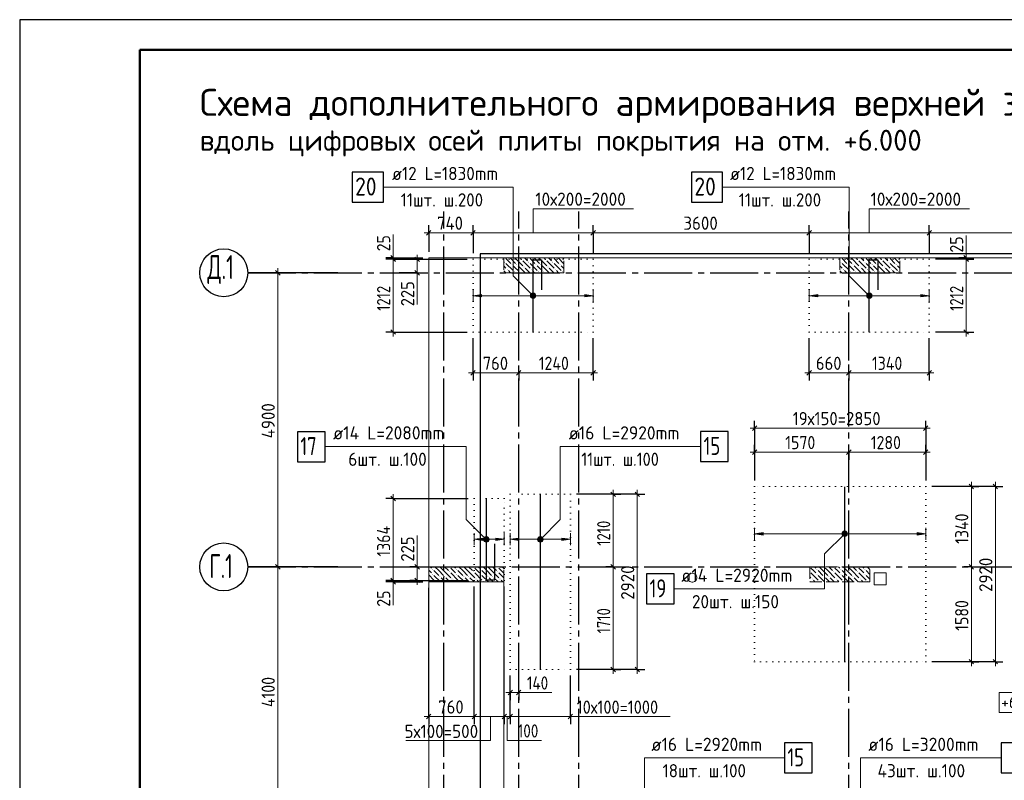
# Model space of a CAD drawing. Header units: millimetres. Extents: x 0 to 42000, y -76 to 29700.
# Tile 2 of 10: x 0 to 16402, y 17025 to 29700. Entities that reach past the tile are written whole.
import ezdxf

# ---------------------------------------------------------------- set-up
doc = ezdxf.new("R2010")
doc.units = ezdxf.units.MM
for name, pattern in [('______2', [270, 200, -70]), ('______5', [1100, 800, -100, 100, -100]), ('______9', [100, 0, -100])]:
    doc.linetypes.add(name, pattern=pattern)
for name, color, linetype, lineweight in [('Standard', 7, 'Continuous', 25), ('ДОП Верх по У', 7, 'Continuous', 18), ('ЖБ Перекрытие верхний уровень', 7, 'Continuous', 18), ('Общий01', 7, 'Continuous', 13), ('Позиционная метка номер позиции', 7, 'Continuous', 13), ('Размерная линия_ общее', 7, 'Continuous', 13), ('Текст_ общее', 7, 'Continuous', 25)]:
    doc.layers.add(name, color=color, linetype=linetype, lineweight=lineweight)
doc.layers.add('ЖБ Пилон', color=7, linetype='______2', lineweight=13, true_color=0xa0a0a0)
doc.layers.add('Оси', color=7, linetype='______5', lineweight=13, true_color=0x656565)
doc.styles.add('ISOCPEUR', font='txt')

msp = doc.modelspace()

# ---------------------------------------------------------------- hatches: boundary and pattern name
at = {"layer": 'ДОП Верх по У', "linetype": 'Continuous', "lineweight": 13, "transparency": 33554687}
for points in [[(7693, 25081), (7553, 25101), (7693, 25121)], [(13293, 25081), (13153, 25101), (13293, 25121)], [(7713, 21022), (7573, 21042), (7713, 21062)], [(8313, 21022), (8173, 21042), (8313, 21062)], [(12383, 21113), (12243, 21133), (12383, 21153)]]:
    msp.add_hatch(color=7, dxfattribs=at).paths.add_polyline_path(points, flags=16)
for points in [[(9413, 25081), (9553, 25101), (9413, 25121)], [(15013, 25081), (15153, 25101), (15013, 25121)], [(7933, 21022), (8073, 21042), (7933, 21062)], [(9033, 21022), (9173, 21042), (9033, 21062)], [(14953, 21113), (15093, 21133), (14953, 21153)]]:
    msp.add_hatch(color=7, dxfattribs=at).paths.add_polyline_path(points)
at = {"layer": 'ЖБ Пилон', "linetype": 'Continuous', "lineweight": 18, "transparency": 33554687}
for points in [[(8074, 25660), (8081, 25666), (8087, 25660), (8081, 25653)], [(8194, 25620), (8201, 25626), (8207, 25620), (8201, 25613)], [(8274, 25620), (8281, 25626), (8287, 25620), (8281, 25613)], [(8354, 25700), (8361, 25706), (8367, 25700), (8361, 25693)], [(8474, 25660), (8481, 25666), (8487, 25660), (8481, 25653)], [(8594, 25620), (8601, 25626), (8607, 25620), (8601, 25613)], [(8674, 25620), (8681, 25626), (8687, 25620), (8681, 25613)], [(8754, 25700), (8761, 25706), (8767, 25700), (8761, 25693)], [(8874, 25660), (8881, 25666), (8887, 25660), (8881, 25653)], [(8994, 25620), (9001, 25626), (9007, 25620), (9001, 25613)], [(13674, 25660), (13681, 25666), (13687, 25660), (13681, 25653)], [(13794, 25620), (13801, 25626), (13807, 25620), (13801, 25613)], [(13874, 25620), (13881, 25626), (13887, 25620), (13881, 25613)], [(13954, 25700), (13961, 25706), (13967, 25700), (13961, 25693)], [(14074, 25660), (14081, 25666), (14087, 25660), (14081, 25653)], [(14194, 25620), (14201, 25626), (14207, 25620), (14201, 25613)], [(14274, 25620), (14281, 25626), (14287, 25620), (14281, 25613)], [(14354, 25700), (14361, 25706), (14367, 25700), (14361, 25693)], [(14474, 25660), (14481, 25666), (14487, 25660), (14481, 25653)], [(14594, 25620), (14601, 25626), (14607, 25620), (14601, 25613)], [(8114, 25540), (8121, 25546), (8127, 25540), (8121, 25533)], [(8234, 25500), (8241, 25506), (8247, 25500), (8241, 25493)], [(8314, 25500), (8321, 25506), (8327, 25500), (8321, 25493)], [(8394, 25580), (8401, 25586), (8407, 25580), (8401, 25573)], [(8514, 25540), (8521, 25546), (8527, 25540), (8521, 25533)], [(8634, 25500), (8641, 25506), (8647, 25500), (8641, 25493)], [(8714, 25500), (8721, 25506), (8727, 25500), (8721, 25493)], [(8794, 25580), (8801, 25586), (8807, 25580), (8801, 25573)], [(8914, 25540), (8921, 25546), (8927, 25540), (8921, 25533)], [(9034, 25500), (9041, 25506), (9047, 25500), (9041, 25493)], [(13714, 25540), (13721, 25546), (13727, 25540), (13721, 25533)], [(13834, 25500), (13841, 25506), (13847, 25500), (13841, 25493)], [(13914, 25500), (13921, 25506), (13927, 25500), (13921, 25493)], [(13994, 25580), (14001, 25586), (14007, 25580), (14001, 25573)], [(14114, 25540), (14121, 25546), (14127, 25540), (14121, 25533)], [(14234, 25500), (14241, 25506), (14247, 25500), (14241, 25493)], [(14314, 25500), (14321, 25506), (14327, 25500), (14321, 25493)], [(14394, 25580), (14401, 25586), (14407, 25580), (14401, 25573)], [(14514, 25540), (14521, 25546), (14527, 25540), (14521, 25533)], [(14634, 25500), (14641, 25506), (14647, 25500), (14641, 25493)], [(6874, 20540), (6881, 20546), (6887, 20540), (6881, 20533)], [(7154, 20580), (7157, 20582), (7165, 20582), (7167, 20580), (7161, 20573)], [(7154, 20500), (7161, 20506), (7167, 20500), (7161, 20493)], [(7274, 20540), (7281, 20546), (7287, 20540), (7281, 20533)], [(7554, 20580), (7557, 20582), (7565, 20582), (7567, 20580), (7561, 20573)], [(7554, 20500), (7561, 20506), (7567, 20500), (7561, 20493)], [(7674, 20540), (7681, 20546), (7687, 20540), (7681, 20533)], [(7954, 20580), (7957, 20582), (7965, 20582), (7967, 20580), (7961, 20573)], [(7954, 20500), (7961, 20506), (7967, 20500), (7961, 20493)], [(13165, 20582), (13167, 20580), (13163, 20575), (13163, 20582)], [(13163, 20504), (13167, 20500), (13163, 20495)], [(13274, 20540), (13281, 20546), (13287, 20540), (13281, 20533)], [(13554, 20580), (13557, 20582), (13565, 20582), (13567, 20580), (13561, 20573)], [(13554, 20500), (13561, 20506), (13567, 20500), (13561, 20493)], [(13674, 20540), (13681, 20546), (13687, 20540), (13681, 20533)], [(13954, 20580), (13957, 20582), (13965, 20582), (13967, 20580), (13961, 20573)], [(13954, 20500), (13961, 20506), (13967, 20500), (13961, 20493)], [(14074, 20540), (14081, 20546), (14087, 20540), (14081, 20533)], [(6874, 20460), (6881, 20466), (6887, 20460), (6881, 20453)], [(6914, 20340), (6921, 20346), (6927, 20340), (6921, 20333)], [(6994, 20420), (7001, 20426), (7007, 20420), (7001, 20413)], [(7074, 20420), (7081, 20426), (7087, 20420), (7081, 20413)], [(7194, 20380), (7201, 20386), (7207, 20380), (7201, 20373)], [(7274, 20460), (7281, 20466), (7287, 20460), (7281, 20453)], [(7314, 20340), (7321, 20346), (7327, 20340), (7321, 20333)], [(7394, 20420), (7401, 20426), (7407, 20420), (7401, 20413)], [(7474, 20420), (7481, 20426), (7487, 20420), (7481, 20413)], [(7594, 20380), (7601, 20386), (7607, 20380), (7601, 20373)], [(7674, 20460), (7681, 20466), (7687, 20460), (7681, 20453)], [(7714, 20340), (7721, 20346), (7727, 20340), (7721, 20333)], [(7794, 20420), (7801, 20426), (7807, 20420), (7801, 20413)], [(7874, 20420), (7881, 20426), (7887, 20420), (7881, 20413)], [(7994, 20380), (8001, 20386), (8007, 20380), (8001, 20373)], [(13194, 20380), (13201, 20386), (13207, 20380), (13201, 20373)], [(13274, 20460), (13281, 20466), (13287, 20460), (13281, 20453)], [(13314, 20340), (13321, 20346), (13327, 20340), (13321, 20333)], [(13394, 20420), (13401, 20426), (13407, 20420), (13401, 20413)], [(13474, 20420), (13481, 20426), (13487, 20420), (13481, 20413)], [(13594, 20380), (13601, 20386), (13607, 20380), (13601, 20373)], [(13674, 20460), (13681, 20466), (13687, 20460), (13681, 20453)], [(13714, 20340), (13721, 20346), (13727, 20340), (13721, 20333)], [(13794, 20420), (13801, 20426), (13807, 20420), (13801, 20413)], [(13874, 20420), (13881, 20426), (13887, 20420), (13881, 20413)], [(13994, 20380), (14001, 20386), (14007, 20380), (14001, 20373)], [(14074, 20460), (14081, 20466), (14087, 20460), (14081, 20453)], [(14114, 20340), (14121, 20346), (14127, 20340), (14121, 20333)]]:
    msp.add_hatch(color=7, dxfattribs=at).paths.add_polyline_path(points, flags=16)
at = {"layer": 'Позиционная метка номер позиции', "linetype": 'Continuous', "lineweight": 13, "transparency": 33554687}
for points in [[(8521, 25069), (8564, 25144), (8509, 25090)], [(8509, 25090), (8564, 25144), (8541, 25144)], [(8509, 25090), (8541, 25144), (8509, 25112)], [(8509, 25112), (8541, 25144), (8521, 25133)], [(8521, 25069), (8585, 25133), (8564, 25144)], [(8541, 25058), (8585, 25133), (8521, 25069)], [(8541, 25058), (8596, 25112), (8585, 25133)], [(8564, 25058), (8596, 25112), (8541, 25058)], [(8564, 25058), (8596, 25090), (8596, 25112)], [(14121, 25069), (14164, 25144), (14109, 25090)], [(14109, 25090), (14164, 25144), (14141, 25144)], [(14109, 25090), (14141, 25144), (14109, 25112)], [(14109, 25112), (14141, 25144), (14121, 25133)], [(14121, 25069), (14185, 25133), (14164, 25144)], [(14141, 25058), (14185, 25133), (14121, 25069)], [(14141, 25058), (14196, 25112), (14185, 25133)], [(14164, 25058), (14196, 25112), (14141, 25058)], [(14164, 25058), (14196, 25090), (14196, 25112)], [(8596, 25090), (8564, 25058), (8585, 25069)], [(14196, 25090), (14164, 25058), (14185, 25069)], [(13775, 21102), (13711, 21165), (13699, 21145)], [(13786, 21122), (13731, 21177), (13711, 21165)], [(13786, 21122), (13711, 21165), (13775, 21102)], [(13786, 21145), (13754, 21177), (13731, 21177)], [(13786, 21145), (13731, 21177), (13786, 21122)], [(13754, 21177), (13786, 21145), (13775, 21165)], [(7741, 21007), (7784, 21082), (7729, 21028)], [(7729, 21028), (7784, 21082), (7761, 21082)], [(7729, 21028), (7761, 21082), (7729, 21050)], [(7729, 21050), (7761, 21082), (7741, 21071)], [(7741, 21007), (7805, 21071), (7784, 21082)], [(7761, 20996), (7805, 21071), (7741, 21007)], [(7761, 20996), (7816, 21050), (7805, 21071)], [(7784, 20996), (7816, 21050), (7761, 20996)], [(7784, 20996), (7816, 21028), (7816, 21050)], [(7816, 21028), (7784, 20996), (7805, 21007)], [(8629, 21050), (8705, 21007), (8641, 21071)], [(8629, 21028), (8684, 20996), (8629, 21050)], [(8629, 21050), (8684, 20996), (8705, 21007)], [(8661, 20996), (8629, 21028), (8641, 21007)], [(8629, 21028), (8661, 20996), (8684, 20996)], [(8641, 21071), (8716, 21028), (8661, 21082)], [(8641, 21071), (8705, 21007), (8716, 21028)], [(8661, 21082), (8716, 21028), (8716, 21050)], [(8661, 21082), (8716, 21050), (8684, 21082)], [(8684, 21082), (8716, 21050), (8705, 21071)], [(13775, 21102), (13699, 21145), (13754, 21090)], [(13754, 21090), (13699, 21145), (13699, 21122)], [(13754, 21090), (13699, 21122), (13731, 21090)], [(13731, 21090), (13699, 21122), (13711, 21102)]]:
    msp.add_hatch(color=7, dxfattribs=at).paths.add_polyline_path(points)

# ---------------------------------------------------------------- linework, layer by layer
at = {"layer": 'Standard', "color": 7, "linetype": 'Continuous', "lineweight": 25, "transparency": 33554687}
msp.add_line((2000, 29200), (2000, 1058), dxfattribs=at)
at = {"layer": 'Standard', "color": 7, "linetype": '______9', "lineweight": 13, "transparency": 33554687}
for p, q in [((9553, 25707), (7553, 25707)), ((7553, 25707), (7553, 24495)), ((9553, 24495), (9553, 25707)), ((15153, 25707), (13153, 25707)), ((13153, 25707), (13153, 24495)), ((15153, 24495), (15153, 25707)), ((7553, 24495), (9553, 24495)), ((13153, 24495), (15153, 24495)), ((15093, 21922), (12243, 21922)), ((12243, 21922), (12243, 19002)), ((15093, 19002), (15093, 21922)), ((8073, 21721), (7573, 21721)), ((7573, 21721), (7573, 20357)), ((8073, 20357), (8073, 21721)), ((9173, 21792), (8173, 21792)), ((8173, 21792), (8173, 18872)), ((9173, 18872), (9173, 21792)), ((7573, 20357), (8073, 20357)), ((8173, 18872), (9173, 18872)), ((12243, 19002), (15093, 19002))]:
    msp.add_line(p, q, dxfattribs=at)
at = {"layer": 'Standard', "color": 7, "linetype": 'Continuous', "lineweight": 25, "transparency": 33554687}
msp.add_lwpolyline([(0, 0), (42000, 0), (42000, 29700), (0, 29700), (0, 0)], close=True, dxfattribs=at)
at = {"layer": 'Standard', "color": 7, "linetype": 'Continuous', "lineweight": 50, "transparency": 33554687}
msp.add_lwpolyline([(2000, 29200), (41500, 29200), (41500, 500), (2000, 500), (2000, 29200)], close=True, dxfattribs=at)
at = {"layer": 'Standard', "color": 7, "linetype": 'Continuous', "lineweight": 13, "transparency": 33554687}
for points in [[(41500, 29200), (2000, 29200), (2000, 3000), (41500, 3000), (41500, 29200)], [(25893, 25732), (6813, 25732), (6813, 7232), (25893, 7232), (25893, 25732)], [(6813, 7232), (25313, 7232), (25313, 25732), (6813, 25732), (6813, 7232)]]:
    msp.add_lwpolyline(points, dxfattribs=at)
at = {"layer": 'Standard', "color": 254, "linetype": 'Continuous', "lineweight": 25, "true_color": 0xc4c4ff, "transparency": 33554687}
msp.add_lwpolyline([(7673, 7157), (25340, 7157), (25340, 25801), (7673, 25801), (7673, 7157)], dxfattribs=at)
at = {"layer": 'ДОП Верх по У', "color": 251, "linetype": 'Continuous', "lineweight": 13, "true_color": 0x494949, "transparency": 33554687}
for p, q in [((7553, 25101), (7553, 25201)), ((7553, 25101), (7693, 25121)), ((7693, 25081), (7553, 25101)), ((7553, 25101), (7553, 25001)), ((7553, 25101), (7553, 25101)), ((7693, 25121), (7693, 25081)), ((7693, 25101), (9413, 25101)), ((9553, 25101), (9413, 25121)), ((9413, 25121), (9413, 25081)), ((9413, 25081), (9553, 25101)), ((9553, 25101), (9553, 25201)), ((9553, 25101), (9553, 25001)), ((9553, 25101), (9553, 25101)), ((13153, 25101), (13153, 25201)), ((13153, 25101), (13293, 25121)), ((13293, 25081), (13153, 25101)), ((13153, 25101), (13153, 25001)), ((13153, 25101), (13153, 25101)), ((13293, 25121), (13293, 25081)), ((13293, 25101), (15013, 25101)), ((15153, 25101), (15013, 25121)), ((15013, 25121), (15013, 25081)), ((15013, 25081), (15153, 25101)), ((15153, 25101), (15153, 25201)), ((15153, 25101), (15153, 25001)), ((15153, 25101), (15153, 25101)), ((12243, 21133), (12243, 21233)), ((15093, 21133), (15093, 21233)), ((7573, 21042), (7573, 21142)), ((7573, 21042), (7713, 21062)), ((7713, 21022), (7573, 21042)), ((7573, 21042), (7573, 20942)), ((7573, 21042), (7573, 21042)), ((7713, 21062), (7713, 21022)), ((7713, 21042), (7933, 21042)), ((8073, 21042), (7933, 21062)), ((7933, 21062), (7933, 21022)), ((7933, 21022), (8073, 21042)), ((8073, 21042), (8073, 21142)), ((8073, 21042), (8073, 20942)), ((8073, 21042), (8073, 21042)), ((8173, 21042), (8173, 21142)), ((8173, 21042), (8313, 21062)), ((8313, 21022), (8173, 21042)), ((8173, 21042), (8173, 20942)), ((8173, 21042), (8173, 21042)), ((8313, 21062), (8313, 21022)), ((8313, 21042), (9033, 21042)), ((9173, 21042), (9033, 21062)), ((9033, 21062), (9033, 21022)), ((9033, 21022), (9173, 21042)), ((9173, 21042), (9173, 21142)), ((9173, 21042), (9173, 20942)), ((9173, 21042), (9173, 21042)), ((12243, 21133), (12383, 21153)), ((12383, 21113), (12243, 21133)), ((12243, 21133), (12243, 21033)), ((12243, 21133), (12243, 21133)), ((12383, 21153), (12383, 21113)), ((12383, 21133), (14953, 21133)), ((15093, 21133), (14953, 21153)), ((14953, 21153), (14953, 21113)), ((14953, 21113), (15093, 21133)), ((15093, 21133), (15093, 21033)), ((15093, 21133), (15093, 21133))]:
    msp.add_line(p, q, dxfattribs=at)
at = {"layer": 'ДОП Верх по У', "color": 7, "linetype": 'Continuous', "lineweight": 25, "transparency": 33554687}
for p, q in [((13743, 19009), (13743, 21915)), ((8673, 18880), (8673, 21784))]:
    msp.add_line(p, q, dxfattribs=at)
for points in [[(5538, 26660), (6058, 26660), (6058, 27160), (5538, 27160), (5538, 26660)], [(11189, 26660), (11709, 26660), (11709, 27160), (11189, 27160), (11189, 26660)], [(8553, 24501), (8553, 25701), (8695, 25701), (8695, 25201)], [(14153, 24501), (14153, 25701), (14295, 25701), (14295, 25201)], [(4626, 22334), (5086, 22334), (5086, 22834), (4626, 22834), (4626, 22334)], [(11343, 22338), (11803, 22338), (11803, 22838), (11343, 22838), (11343, 22338)], [(7773, 21714), (7773, 20364), (7917, 20364), (7917, 20964)], [(10443, 19964), (10903, 19964), (10903, 20464), (10443, 20464), (10443, 19964)], [(12739, 17148), (13199, 17148), (13199, 17648), (12739, 17648), (12739, 17148)], [(16349, 17148), (16809, 17148), (16809, 17648), (16349, 17648), (16349, 17148)]]:
    msp.add_lwpolyline(points, dxfattribs=at)
at = {"layer": 'ЖБ Перекрытие верхний уровень', "color": 7, "linetype": 'Continuous', "lineweight": 18, "transparency": 33554687}
for p, q in [((25313, 25732), (6813, 25732)), ((6813, 25732), (6813, 20332)), ((6813, 20332), (8063, 20332)), ((8063, 20332), (8063, 14382))]:
    msp.add_line(p, q, dxfattribs=at)
at = {"layer": 'ЖБ Перекрытие верхний уровень', "color": 7, "linetype": 'Continuous', "lineweight": 13, "transparency": 33554687}
for p, q in [((11132, 20427), (11128, 20410)), ((11128, 20410), (11128, 20394)), ((11128, 20394), (11132, 20377)), ((11139, 20442), (11132, 20427)), ((11132, 20377), (11139, 20362)), ((11149, 20455), (11139, 20442)), ((11139, 20362), (11149, 20349)), ((11163, 20466), (11149, 20455)), ((11149, 20349), (11163, 20338)), ((11178, 20473), (11163, 20466)), ((11194, 20477), (11178, 20473)), ((11211, 20477), (11194, 20477)), ((11228, 20473), (11211, 20477)), ((11243, 20466), (11228, 20473)), ((11256, 20455), (11243, 20466)), ((11243, 20338), (11256, 20349)), ((11267, 20442), (11256, 20455)), ((11256, 20349), (11267, 20362)), ((11274, 20427), (11267, 20442)), ((11267, 20362), (11274, 20377)), ((11278, 20410), (11274, 20427)), ((11274, 20377), (11278, 20394)), ((11278, 20394), (11278, 20410)), ((14433, 20482), (14233, 20482)), ((14233, 20482), (14233, 20282)), ((14433, 20282), (14433, 20482)), ((11163, 20338), (11178, 20331)), ((11178, 20331), (11194, 20327)), ((11194, 20327), (11211, 20327)), ((11211, 20327), (11228, 20331)), ((11228, 20331), (11243, 20338)), ((14233, 20282), (14433, 20282))]:
    msp.add_line(p, q, dxfattribs=at)
at = {"layer": 'ЖБ Пилон', "color": 253, "linetype": '______2', "lineweight": 13, "true_color": 0xa0a0a0, "transparency": 33554687}
for p, q in [((8063, 25732), (8063, 25482)), ((9063, 25732), (8063, 25732)), ((9063, 25482), (9063, 25732)), ((13663, 25732), (13663, 25482)), ((14663, 25732), (13663, 25732)), ((14663, 25482), (14663, 25732)), ((8063, 25482), (9063, 25482)), ((13663, 25482), (14663, 25482)), ((8063, 20582), (6813, 20582)), ((8063, 20332), (8063, 20582)), ((13163, 20582), (13163, 20332)), ((14163, 20582), (13163, 20582)), ((14163, 20332), (14163, 20582)), ((6813, 20332), (8063, 20332)), ((13163, 20332), (14163, 20332))]:
    msp.add_line(p, q, dxfattribs=at)
at = {"layer": 'ЖБ Пилон', "color": 9, "linetype": 'Continuous', "lineweight": 18, "true_color": 0xc7c7c7, "transparency": 33554687}
for p, q in [((8063, 25597), (8101, 25560)), ((8101, 25720), (8181, 25640)), ((8101, 25640), (8221, 25520)), ((8181, 25720), (8261, 25640)), ((8261, 25560), (8221, 25600)), ((8261, 25720), (8381, 25600)), ((8301, 25600), (8418, 25482)), ((8381, 25680), (8501, 25560)), ((8461, 25680), (8421, 25720)), ((8501, 25720), (8581, 25640)), ((8501, 25640), (8621, 25520)), ((8581, 25720), (8661, 25640)), ((8661, 25560), (8621, 25600)), ((8661, 25720), (8781, 25600)), ((8701, 25600), (8818, 25482)), ((8781, 25680), (8901, 25560)), ((8861, 25680), (8821, 25720)), ((8901, 25720), (8981, 25640)), ((8901, 25640), (9021, 25520)), ((8981, 25720), (9061, 25640)), ((9061, 25560), (9021, 25600)), ((9061, 25720), (9063, 25717)), ((13663, 25597), (13701, 25560)), ((13701, 25720), (13781, 25640)), ((13701, 25640), (13821, 25520)), ((13781, 25720), (13861, 25640)), ((13861, 25560), (13821, 25600)), ((13861, 25720), (13981, 25600)), ((13901, 25600), (14018, 25482)), ((13981, 25680), (14101, 25560)), ((14061, 25680), (14021, 25720)), ((14101, 25720), (14181, 25640)), ((14101, 25640), (14221, 25520)), ((14181, 25720), (14261, 25640)), ((14261, 25560), (14221, 25600)), ((14261, 25720), (14381, 25600)), ((14301, 25600), (14418, 25482)), ((14381, 25680), (14501, 25560)), ((14461, 25680), (14421, 25720)), ((14501, 25720), (14581, 25640)), ((14501, 25640), (14621, 25520)), ((14581, 25720), (14661, 25640)), ((14661, 25560), (14621, 25600)), ((14661, 25720), (14663, 25717)), ((8063, 25517), (8098, 25482)), ((8178, 25482), (8141, 25520)), ((8301, 25520), (8261, 25560)), ((8421, 25560), (8498, 25482)), ((8578, 25482), (8541, 25520)), ((8701, 25520), (8661, 25560)), ((8821, 25560), (8898, 25482)), ((8978, 25482), (8941, 25520)), ((9063, 25557), (9061, 25560)), ((13663, 25517), (13698, 25482)), ((13778, 25482), (13741, 25520)), ((13901, 25520), (13861, 25560)), ((14021, 25560), (14098, 25482)), ((14178, 25482), (14141, 25520)), ((14301, 25520), (14261, 25560)), ((14421, 25560), (14498, 25482)), ((14578, 25482), (14541, 25520)), ((14663, 25557), (14661, 25560)), ((6861, 20480), (6821, 20520)), ((6838, 20582), (6861, 20560)), ((6901, 20520), (6981, 20440)), ((6981, 20520), (6918, 20582)), ((6981, 20520), (7061, 20440)), ((6998, 20582), (7061, 20520)), ((7061, 20520), (7181, 20400)), ((7078, 20582), (7141, 20520)), ((7221, 20520), (7181, 20560)), ((7261, 20480), (7221, 20520)), ((7238, 20582), (7261, 20560)), ((7301, 20520), (7381, 20440)), ((7381, 20520), (7318, 20582)), ((7381, 20520), (7461, 20440)), ((7398, 20582), (7461, 20520)), ((7461, 20520), (7581, 20400)), ((7478, 20582), (7541, 20520)), ((7621, 20520), (7581, 20560)), ((7661, 20480), (7621, 20520)), ((7638, 20582), (7661, 20560)), ((7701, 20520), (7781, 20440)), ((7781, 20520), (7718, 20582)), ((7781, 20520), (7861, 20440)), ((7798, 20582), (7861, 20520)), ((7861, 20520), (7981, 20400)), ((7878, 20582), (7941, 20520)), ((8021, 20520), (7981, 20560)), ((8061, 20480), (8021, 20520)), ((8038, 20582), (8061, 20560)), ((13221, 20520), (13181, 20560)), ((13261, 20480), (13221, 20520)), ((13238, 20582), (13261, 20560)), ((13301, 20520), (13381, 20440)), ((13381, 20520), (13318, 20582)), ((13381, 20520), (13461, 20440)), ((13398, 20582), (13461, 20520)), ((13461, 20520), (13581, 20400)), ((13478, 20582), (13541, 20520)), ((13621, 20520), (13581, 20560)), ((13661, 20480), (13621, 20520)), ((13638, 20582), (13661, 20560)), ((13701, 20520), (13781, 20440)), ((13781, 20520), (13718, 20582)), ((13781, 20520), (13861, 20440)), ((13798, 20582), (13861, 20520)), ((13861, 20520), (13981, 20400)), ((13878, 20582), (13941, 20520)), ((14021, 20520), (13981, 20560)), ((14061, 20480), (14021, 20520)), ((14038, 20582), (14061, 20560)), ((14101, 20520), (14163, 20457)), ((14163, 20537), (14118, 20582)), ((6821, 20360), (6848, 20332)), ((6901, 20440), (7008, 20332)), ((7061, 20360), (7021, 20400)), ((7088, 20332), (7061, 20360)), ((7101, 20400), (7168, 20332)), ((7181, 20480), (7301, 20360)), ((7221, 20360), (7248, 20332)), ((7301, 20440), (7408, 20332)), ((7461, 20360), (7421, 20400)), ((7488, 20332), (7461, 20360)), ((7501, 20400), (7568, 20332)), ((7581, 20480), (7701, 20360)), ((7621, 20360), (7648, 20332)), ((7701, 20440), (7808, 20332)), ((7861, 20360), (7821, 20400)), ((7888, 20332), (7861, 20360)), ((7901, 20400), (7968, 20332)), ((7981, 20480), (8063, 20397)), ((8021, 20360), (8048, 20332)), ((13163, 20417), (13181, 20400)), ((13181, 20480), (13301, 20360)), ((13221, 20360), (13248, 20332)), ((13301, 20440), (13408, 20332)), ((13461, 20360), (13421, 20400)), ((13488, 20332), (13461, 20360)), ((13501, 20400), (13568, 20332)), ((13581, 20480), (13701, 20360)), ((13621, 20360), (13648, 20332)), ((13701, 20440), (13808, 20332)), ((13861, 20360), (13821, 20400)), ((13888, 20332), (13861, 20360)), ((13901, 20400), (13968, 20332)), ((13981, 20480), (14101, 20360)), ((14021, 20360), (14048, 20332)), ((14101, 20440), (14163, 20377)), ((13163, 20337), (13168, 20332))]:
    msp.add_line(p, q, dxfattribs=at)
for points in [[(8181, 25720), (8168, 25732), (8168, 25732), (8168, 25732), (8168, 25732)], [(8248, 25732), (8248, 25732), (8248, 25732), (8248, 25732), (8261, 25720)], [(8328, 25732), (8328, 25732), (8328, 25732), (8328, 25732), (8341, 25720)], [(8421, 25720), (8408, 25732), (8408, 25732), (8408, 25732), (8408, 25732)], [(8581, 25720), (8568, 25732), (8568, 25732), (8568, 25732), (8568, 25732)], [(8648, 25732), (8648, 25732), (8648, 25732), (8648, 25732), (8661, 25720)], [(8728, 25732), (8728, 25732), (8728, 25732), (8728, 25732), (8741, 25720)], [(8821, 25720), (8808, 25732), (8808, 25732), (8808, 25732), (8808, 25732)], [(8981, 25720), (8968, 25732), (8968, 25732), (8968, 25732), (8968, 25732)], [(9048, 25732), (9048, 25732), (9048, 25732), (9048, 25732), (9061, 25720)], [(13781, 25720), (13768, 25732), (13768, 25732), (13768, 25732), (13768, 25732)], [(13848, 25732), (13848, 25732), (13848, 25732), (13848, 25732), (13861, 25720)], [(13928, 25732), (13928, 25732), (13928, 25732), (13928, 25732), (13941, 25720)], [(14021, 25720), (14008, 25732), (14008, 25732), (14008, 25732), (14008, 25732)], [(14181, 25720), (14168, 25732), (14168, 25732), (14168, 25732), (14168, 25732)], [(14248, 25732), (14248, 25732), (14248, 25732), (14248, 25732), (14261, 25720)], [(14328, 25732), (14328, 25732), (14328, 25732), (14328, 25732), (14341, 25720)], [(14421, 25720), (14408, 25732), (14408, 25732), (14408, 25732), (14408, 25732)], [(14581, 25720), (14568, 25732), (14568, 25732), (14568, 25732), (14568, 25732)], [(14648, 25732), (14648, 25732), (14648, 25732), (14648, 25732), (14661, 25720)], [(6821, 20520), (6813, 20527), (6813, 20527), (6813, 20527), (6813, 20527)], [(6813, 20447), (6813, 20447), (6813, 20447), (6813, 20447), (6901, 20360)]]:
    msp.add_lwpolyline(points, dxfattribs=at)
at = {"layer": 'Общий01', "color": 7, "linetype": 'Continuous', "lineweight": 18, "transparency": 33554687}
msp.add_lwpolyline([(16316, 18153), (17142, 18153), (17142, 18486), (16316, 18486), (16316, 18153)], dxfattribs=at)
at = {"layer": 'Оси', "color": 8, "linetype": '______5', "lineweight": -3, "transparency": 33554687}
for p, q in [((7063, 4219), (7063, 26505)), ((8313, 4219), (8313, 26505)), ((9313, 4219), (9313, 26505)), ((13813, 4219), (13813, 26505)), ((3800, 25482), (25830, 25482)), ((3800, 20582), (25730, 20582))]:
    msp.add_line(p, q, dxfattribs=at)
at = {"layer": 'Оси', "color": 7, "linetype": 'Continuous', "lineweight": 25, "transparency": 33554687}
for p, q in [((5300, 25482), (3800, 25482)), ((5300, 20582), (3800, 20582))]:
    msp.add_line(p, q, dxfattribs=at)
for centre in [(3400, 25482), (3400, 20582)]:
    msp.add_circle(centre, 400, dxfattribs=at)
at = {"layer": 'Позиционная метка номер позиции', "color": 251, "linetype": 'Continuous', "lineweight": 13, "true_color": 0x656565, "transparency": 33554687}
for p, q in [((6222, 25732), (6222, 26122)), ((15767, 25732), (15767, 26102)), ((6622, 25482), (6622, 24952)), ((6622, 20582), (6622, 21102)), ((6222, 20332), (6222, 19942)), ((8313, 18487), (8863, 18487)), ((9173, 18087), (10833, 18087))]:
    msp.add_line(p, q, dxfattribs=at)
at = {"layer": 'Позиционная метка номер позиции', "color": 7, "linetype": 'Continuous', "lineweight": 13, "transparency": 33554687}
for p, q in [((8521, 25133), (8521, 25133)), ((8585, 25133), (8585, 25133)), ((14121, 25133), (14121, 25133)), ((14185, 25133), (14185, 25133)), ((8521, 25069), (8521, 25069)), ((8585, 25069), (8585, 25069)), ((14121, 25069), (14121, 25069)), ((14185, 25069), (14185, 25069)), ((13711, 21165), (13711, 21165)), ((13775, 21165), (13775, 21165)), ((7741, 21071), (7741, 21071)), ((7741, 21007), (7741, 21007)), ((7805, 21071), (7805, 21071)), ((7805, 21007), (7805, 21007)), ((8641, 21071), (8641, 21071)), ((8641, 21007), (8641, 21007)), ((8705, 21071), (8705, 21071)), ((8705, 21007), (8705, 21007)), ((13711, 21102), (13711, 21102)), ((13775, 21102), (13775, 21102))]:
    msp.add_line(p, q, dxfattribs=at)
for points in [[(8553, 25101), (8219, 25434), (8219, 26910), (6058, 26910)], [(14153, 25101), (13819, 25434), (13819, 26910), (11709, 26910)], [(7773, 21039), (7439, 21372), (7439, 22588), (5086, 22588)], [(8673, 21039), (9006, 21372), (9006, 22588), (11343, 22588)], [(13743, 21133), (13409, 20800), (13409, 20214), (10903, 20214)], [(10073, 15089), (10406, 15422), (10406, 17398), (12739, 17398)], [(13673, 15089), (14006, 15422), (14006, 17398), (16349, 17398)]]:
    msp.add_lwpolyline(points, dxfattribs=at)
at = {"layer": 'Позиционная метка номер позиции', "color": 251, "linetype": 'Continuous', "lineweight": 13, "true_color": 0x656565, "transparency": 33554687}
for points in [[(8553, 26149), (8553, 26549), (10223, 26549)], [(14153, 26149), (14153, 26549), (15823, 26549)], [(7843, 18087), (7843, 17687), (6433, 17687)], [(8121, 18087), (8121, 17687), (8691, 17687)]]:
    msp.add_lwpolyline(points, dxfattribs=at)
at = {"layer": 'Позиционная метка номер позиции', "color": 7, "linetype": 'Continuous', "lineweight": 13, "transparency": 33554687}
for centre in [(8553, 25101), (14153, 25101), (13743, 21133), (7773, 21039), (8673, 21039)]:
    msp.add_circle(centre, 45, dxfattribs=at)
at = {"layer": 'Размерная линия_ общее', "color": 251, "linetype": 'Continuous', "lineweight": -3, "true_color": 0x656565, "transparency": 33554687}
for p, q in [((6813, 26149), (6813, 26274)), ((7553, 26149), (7553, 26274)), ((9553, 26149), (9553, 26274)), ((13153, 26149), (13153, 26274)), ((15153, 26149), (15153, 26274)), ((6813, 26149), (6813, 26024)), ((6813, 26149), (6813, 25832)), ((7553, 26149), (7553, 26024)), ((9553, 26149), (9553, 26024)), ((13153, 26149), (13153, 26024)), ((15153, 26149), (15153, 26024)), ((6222, 25732), (6097, 25732)), ((6222, 25707), (6097, 25707)), ((6222, 25732), (6347, 25732)), ((6222, 25732), (6713, 25732)), ((6222, 25707), (6347, 25707)), ((6222, 25707), (7453, 25707)), ((6622, 25707), (6322, 25707)), ((6622, 25707), (6497, 25707)), ((6622, 25707), (6747, 25707)), ((15767, 25732), (15642, 25732)), ((15767, 25707), (15642, 25707)), ((15767, 25732), (15892, 25732)), ((15767, 25732), (15882, 25732)), ((15767, 25707), (15892, 25707)), ((6622, 25482), (6322, 25482)), ((6622, 25482), (6497, 25482)), ((6622, 25482), (6747, 25482)), ((6222, 24495), (6097, 24495)), ((6222, 24495), (6347, 24495)), ((6222, 24495), (7453, 24495)), ((15767, 24495), (15253, 24495)), ((15767, 24495), (15642, 24495)), ((15767, 24495), (15892, 24495)), ((7553, 23814), (7553, 24395)), ((13153, 23814), (13153, 24395)), ((7553, 23814), (7553, 23939)), ((7553, 23814), (7553, 23689)), ((8313, 23814), (8313, 23939)), ((8313, 23814), (8313, 23689)), ((8313, 23814), (8313, 23814)), ((9553, 23814), (9553, 23939)), ((9553, 23814), (9553, 23689)), ((13153, 23814), (13153, 23939)), ((13153, 23814), (13153, 23689)), ((13813, 23814), (13813, 23939)), ((13813, 23814), (13813, 23689)), ((15153, 23814), (15153, 23939)), ((15153, 23814), (15153, 23689)), ((12243, 22893), (12243, 23018)), ((15093, 22893), (15093, 23018)), ((12243, 22893), (12243, 22768)), ((12243, 22893), (12243, 22022)), ((15093, 22893), (15093, 22768)), ((15093, 22893), (15093, 22022)), ((12243, 22493), (12243, 22618)), ((12243, 22493), (12243, 22368)), ((12243, 22493), (12243, 22022)), ((13813, 22493), (13813, 22618)), ((13813, 22493), (13813, 22368)), ((13813, 22493), (13813, 22493)), ((15093, 22493), (15093, 22618)), ((15093, 22493), (15093, 22368)), ((15093, 22493), (15093, 22022)), ((16253, 21922), (15193, 21922)), ((15853, 21922), (15193, 21922)), ((15853, 21922), (15728, 21922)), ((15853, 21922), (15978, 21922)), ((16253, 21922), (16128, 21922)), ((16253, 21922), (16378, 21922)), ((6222, 21721), (6097, 21721)), ((6222, 21721), (6347, 21721)), ((6222, 21721), (7473, 21721)), ((10288, 21792), (9273, 21792)), ((9888, 21792), (9273, 21792)), ((9888, 21792), (9763, 21792)), ((9888, 21792), (10013, 21792)), ((10288, 21792), (10163, 21792)), ((10288, 21792), (10413, 21792)), ((6622, 20582), (6497, 20582)), ((6622, 20582), (6747, 20582)), ((6622, 20582), (7473, 20582)), ((9888, 20582), (9763, 20582)), ((9888, 20582), (10013, 20582)), ((9888, 20582), (9888, 20582)), ((15853, 20582), (15728, 20582)), ((15853, 20582), (15978, 20582)), ((15853, 20582), (15853, 20582)), ((6222, 20357), (6097, 20357)), ((6222, 20357), (6347, 20357)), ((6222, 20357), (7473, 20357)), ((6622, 20357), (6497, 20357)), ((6622, 20357), (6747, 20357)), ((6622, 20357), (7473, 20357)), ((6222, 20332), (6097, 20332)), ((6222, 20332), (6347, 20332)), ((6222, 20332), (6713, 20332)), ((6813, 18087), (6813, 20232)), ((10288, 18872), (9273, 18872)), ((9888, 18872), (9273, 18872)), ((9888, 18872), (9763, 18872)), ((9888, 18872), (10013, 18872)), ((10288, 18872), (10163, 18872)), ((10288, 18872), (10413, 18872)), ((16253, 19002), (15193, 19002)), ((15853, 19002), (15193, 19002)), ((15853, 19002), (15728, 19002)), ((15853, 19002), (15978, 19002)), ((16253, 19002), (16128, 19002)), ((16253, 19002), (16378, 19002)), ((8173, 18487), (8173, 18772)), ((8313, 18487), (8313, 18772)), ((8173, 18487), (8173, 18612)), ((8313, 18487), (8313, 18612)), ((8173, 18487), (8173, 18362)), ((8313, 18487), (8313, 18362)), ((6813, 18087), (6813, 18212)), ((7573, 18087), (7573, 18212)), ((8073, 18087), (8073, 18212)), ((8173, 18087), (8173, 18212)), ((9173, 18087), (9173, 18212)), ((6813, 18087), (6813, 17962)), ((7573, 18087), (7573, 17962)), ((8073, 18087), (8073, 17962)), ((8173, 18087), (8173, 17962)), ((9173, 18087), (9173, 17962))]:
    msp.add_line(p, q, dxfattribs=at)
at = {"layer": 'Размерная линия_ общее', "color": 251, "linetype": 'Continuous', "lineweight": 13, "true_color": 0x656565, "transparency": 33554687}
for p, q in [((6813, 26149), (6738, 26149)), ((6813, 26149), (7553, 26149)), ((9553, 26149), (13153, 26149)), ((13153, 26149), (15153, 26149)), ((15153, 26149), (18753, 26149)), ((6222, 25732), (6222, 25807)), ((6622, 25707), (6622, 25782)), ((15767, 25732), (15767, 25807)), ((6222, 25732), (6222, 25707)), ((6222, 25707), (6222, 24495)), ((6622, 25707), (6622, 25482)), ((15767, 25707), (15767, 24495)), ((6622, 25482), (6622, 25407)), ((6222, 24495), (6222, 24420)), ((15767, 24495), (15767, 24420)), ((7553, 23814), (7478, 23814)), ((7553, 23814), (8313, 23814)), ((8313, 23814), (9553, 23814)), ((9553, 23814), (9628, 23814)), ((13153, 23814), (13078, 23814)), ((13153, 23814), (13813, 23814)), ((13813, 23814), (15153, 23814)), ((15153, 23814), (15228, 23814)), ((12243, 22893), (12168, 22893)), ((12243, 22893), (15093, 22893)), ((15093, 22893), (15168, 22893)), ((12243, 22493), (12168, 22493)), ((12243, 22493), (13813, 22493)), ((13813, 22493), (15093, 22493)), ((15093, 22493), (15168, 22493)), ((15853, 21922), (15853, 21997)), ((16253, 21922), (16253, 21997)), ((9888, 21792), (9888, 21867)), ((10288, 21792), (10288, 21867)), ((6222, 21721), (6222, 21796)), ((6622, 20582), (6622, 20657)), ((9888, 20582), (9888, 18872)), ((15853, 20582), (15853, 19002)), ((6222, 20357), (6222, 20332)), ((6622, 20357), (6622, 20282)), ((6222, 20332), (6222, 20257)), ((9888, 18872), (9888, 18797)), ((10288, 18872), (10288, 18797)), ((15853, 19002), (15853, 18927)), ((16253, 19002), (16253, 18927)), ((8173, 18487), (8098, 18487)), ((8173, 18487), (8313, 18487)), ((8313, 18487), (8388, 18487)), ((6813, 18087), (6738, 18087)), ((7573, 18087), (6813, 18087)), ((8073, 18087), (7573, 18087)), ((8173, 18087), (8073, 18087)), ((9173, 18087), (9248, 18087))]:
    msp.add_line(p, q, dxfattribs=at)
at = {"layer": 'Размерная линия_ общее', "color": 251, "linetype": 'Continuous', "lineweight": 25, "true_color": 0x656565, "transparency": 33554687}
for p, q in [((6775, 26112), (6850, 26187)), ((7515, 26112), (7590, 26187)), ((9515, 26112), (9590, 26187)), ((13115, 26112), (13190, 26187)), ((15115, 26112), (15190, 26187)), ((6184, 25770), (6259, 25694)), ((15729, 25770), (15804, 25694)), ((6184, 25745), (6259, 25670)), ((6584, 25745), (6659, 25670)), ((15729, 25745), (15804, 25670)), ((6584, 25519), (6659, 25445)), ((6184, 24533), (6259, 24458)), ((15729, 24533), (15804, 24458)), ((7515, 23777), (7590, 23852)), ((8275, 23777), (8350, 23852)), ((9515, 23777), (9590, 23852)), ((13115, 23777), (13190, 23852)), ((13775, 23777), (13850, 23852)), ((15115, 23777), (15190, 23852)), ((12205, 22855), (12280, 22930)), ((15055, 22855), (15130, 22930)), ((12205, 22455), (12280, 22530)), ((13775, 22455), (13850, 22530)), ((15055, 22455), (15130, 22530)), ((9850, 21829), (9925, 21754)), ((10250, 21829), (10325, 21754)), ((15815, 21960), (15890, 21885)), ((16215, 21960), (16290, 21885)), ((6184, 21759), (6259, 21684)), ((6584, 20619), (6659, 20545)), ((9850, 20619), (9925, 20545)), ((15815, 20619), (15890, 20545)), ((6184, 20394), (6259, 20319)), ((6184, 20370), (6259, 20295)), ((6584, 20394), (6659, 20319)), ((15815, 19039), (15890, 18965)), ((16215, 19039), (16290, 18965)), ((9850, 18909), (9925, 18834)), ((10250, 18909), (10325, 18834)), ((8135, 18450), (8210, 18525)), ((8275, 18450), (8350, 18525)), ((6850, 18125), (6775, 18050)), ((7610, 18125), (7535, 18050)), ((8110, 18125), (8035, 18050)), ((8210, 18125), (8135, 18050)), ((9210, 18125), (9135, 18050))]:
    msp.add_line(p, q, dxfattribs=at)
at = {"layer": 'Размерная линия_ общее', "color": 253, "linetype": 'Continuous', "lineweight": -3, "true_color": 0xa0a0a0, "transparency": 33554687}
for p, q in [((4300, 25482), (4000, 25482)), ((4300, 25482), (4175, 25482)), ((4300, 25482), (4425, 25482)), ((4300, 20582), (4175, 20582)), ((4300, 20582), (4425, 20582))]:
    msp.add_line(p, q, dxfattribs=at)
at = {"layer": 'Размерная линия_ общее', "color": 7, "linetype": 'Continuous', "lineweight": 25, "transparency": 33554687}
for p, q in [((4338, 25445), (4262, 25519)), ((4338, 20545), (4262, 20619))]:
    msp.add_line(p, q, dxfattribs=at)
at = {"layer": 'Размерная линия_ общее', "color": 7, "linetype": 'Continuous', "lineweight": 13, "transparency": 33554687}
for p, q in [((4300, 25482), (4300, 25557)), ((4300, 20582), (4300, 25482)), ((4300, 16482), (4300, 20582))]:
    msp.add_line(p, q, dxfattribs=at)
at = {"layer": 'Размерная линия_ общее', "color": 251, "linetype": 'Continuous', "lineweight": -3, "true_color": 0x656565, "transparency": 33554687}
for points in [[(7553, 26149), (7553, 26147), (7553, 26147), (7553, 25807)], [(9553, 26149), (9553, 26085), (9553, 26085), (9553, 25807)], [(13153, 26149), (13153, 25973), (13153, 25973), (13153, 25807)], [(15153, 26149), (15153, 25911), (15153, 25911), (15153, 25807)], [(15767, 25707), (15750, 25707), (15750, 25707), (15253, 25707)], [(9553, 23814), (9553, 24129), (9553, 24129), (9553, 24395)], [(15153, 23814), (15153, 24197), (15153, 24197), (15153, 24395)], [(13813, 23814), (13813, 23831), (13813, 23831), (13813, 23942), (13813, 23942), (13813, 23954)], [(7573, 18087), (7573, 18104), (7573, 18104), (7573, 20257)], [(8073, 18087), (8073, 18103), (8073, 18103), (8073, 20257)], [(8173, 18087), (8173, 18103), (8173, 18103), (8173, 18772)], [(9173, 18087), (9173, 18092), (9173, 18092), (9173, 18102), (9173, 18102), (9173, 18772)]]:
    msp.add_lwpolyline(points, dxfattribs=at)
at = {"layer": 'Размерная линия_ общее', "color": 251, "linetype": 'Continuous', "lineweight": 13, "true_color": 0x656565, "transparency": 33554687}
for points in [[(7553, 26149), (8099, 26149), (8099, 26149), (9553, 26149)], [(15767, 25732), (15767, 25715), (15767, 25715), (15767, 25707)], [(15853, 21922), (15853, 20869), (15853, 20869), (15853, 20582)], [(16253, 21922), (16253, 20069), (16253, 20069), (16253, 19002)], [(6222, 21721), (6222, 20652), (6222, 20652), (6222, 20357)], [(9888, 21792), (9888, 20834), (9888, 20834), (9888, 20582)], [(10288, 21792), (10288, 19937), (10288, 19937), (10288, 18872)], [(6622, 20582), (6622, 20569), (6622, 20569), (6622, 20357)], [(9173, 18087), (9078, 18087), (9078, 18087), (8908, 18087), (8908, 18087), (8173, 18087)]]:
    msp.add_lwpolyline(points, dxfattribs=at)
at = {"layer": 'Размерная линия_ общее', "color": 253, "linetype": 'Continuous', "lineweight": -3, "true_color": 0xa0a0a0, "transparency": 33554687}
msp.add_lwpolyline([(4300, 20582), (4283, 20582), (4283, 20582), (4000, 20582)], dxfattribs=at)

# ---------------------------------------------------------------- texts
at = {"layer": 'ДОП Верх по У', "color": 7, "linetype": 'Continuous', "lineweight": 13, "transparency": 33554687, "attachment_point": 7, "style": 'ISOCPEUR'}
for s, insert, char_height, width in [('\\W0.94;ø12 L=1830mm ', (6203, 27027), 220, 2104.38), ('\\W0.94;ø12 L=1830mm ', (11834, 27027), 220, 2104.38), ('\\W0.87;20', (5588, 26770), 300, 550.8), ('\\W0.87;20', (11239, 26770), 300, 550.81), ('\\W0.93;11шт. ш.200 ', (6346, 26587), 220, 1773.35), ('\\W0.93;11шт. ш.200 ', (11977, 26587), 220, 1773.34), ('\\W0.96;ø14 L=2080mm ', (5221, 22705), 220, 2172.61), ('\\W0.96;ø16 L=2920mm ', (9146, 22705), 220, 2150.52), ('\\W0.75;17', (4676, 22444), 300, 472.27), ('\\W0.75;15', (11393, 22448), 300, 472.28), ('\\W0.95;6шт. ш.100 ', (5474, 22265), 220, 1665.52), ('\\W0.90;11шт. ш.100 ', (9355, 22265), 220, 1726.79), ('\\W0.96;ø14 L=2920mm ', (11022, 20332), 220, 2172.61), ('\\W0.75;19', (10493, 20074), 300, 472.27), ('\\W0.95;20шт. ш.150 ', (11198, 19892), 220, 1819.9), ('\\W0.96;ø16 L=2920mm ', (10523, 17515), 220, 2150.52), ('\\W0.96;ø16 L=3200mm ', (14136, 17515), 220, 2150.52), ('\\W0.75;15', (12789, 17258), 300, 472.27), ('\\W0.93;18шт. ш.100 ', (10710, 17075), 220, 1773.35), ('\\W0.95;43шт. ш.100 ', (14290, 17075), 220, 1842.01)]:
    msp.add_mtext(s, dxfattribs=dict(at, insert=insert, char_height=char_height, width=width))
at = {"layer": 'Общий01', "color": 7, "linetype": 'Continuous', "lineweight": 18, "transparency": 33554687, "insert": (16349, 18226), "char_height": 200, "width": 854.28, "attachment_point": 7, "style": 'ISOCPEUR'}
msp.add_mtext('\\W0.95;+6.200', dxfattribs=at)
at = {"layer": 'Оси', "color": 7, "linetype": 'Continuous', "lineweight": 35, "transparency": 33554687, "char_height": 400, "attachment_point": 7, "style": 'ISOCPEUR'}
for s, insert, width in [('\\W0.65;Д.1', (3128, 25295), 673.3), ('\\W0.63;Г.1', (3160, 20395), 605.94)]:
    msp.add_mtext(s, dxfattribs=dict(at, insert=insert, width=width))
at = {"layer": 'Размерная линия_ общее', "color": 251, "linetype": 'Continuous', "lineweight": 25, "true_color": 0x656565, "transparency": 33554687, "char_height": 220, "attachment_point": 7, "style": 'ISOCPEUR'}
for s, insert, width in [('\\W0.95;10х200=2000', (8589, 26599), 1753.13), ('\\W0.95;10х200=2000', (14174, 26599), 1753.13), ('\\W0.92;740', (6952, 26199), 584.42), ('\\W0.93;3600', (11056, 26199), 718.09), ('\\W0.91;760', (7713, 23864), 561.98), ('\\W0.87;1240', (8647, 23864), 689.42), ('\\W0.91;660', (13263, 23864), 561.99), ('\\W0.87;1340', (14197, 23864), 689.43), ('\\W0.92;19х150=2850', (12876, 22943), 1706.46), ('\\W0.87;1570', (12753, 22543), 666.9), ('\\W0.87;1280', (14178, 22543), 666.9), ('\\W0.83;140', (8450, 18537), 531.41), ('\\W0.91;760', (6973, 18137), 561.98), ('\\W0.90;10х100=1000', (9279, 18135), 1659.82), ('\\W0.94;5х100=500', (6410, 17731), 1444.17), ('\\W0.83;100', (8298, 17738), 508.57)]:
    msp.add_mtext(s, dxfattribs=dict(at, insert=insert, width=width))
at = {"layer": 'Размерная линия_ общее', "color": 251, "linetype": 'Continuous', "lineweight": 25, "true_color": 0x656565, "transparency": 33554687, "char_height": 220, "attachment_point": 7, "rotation": 90, "style": 'ISOCPEUR'}
for s, insert, width in [('\\W0.87;25', (6172, 25840), 403.92), ('\\W0.87;25', (15717, 25819), 403.93), ('\\W0.80;1212', (6172, 24848), 615.72), ('\\W0.91;225', (6572, 24924), 561.98), ('\\W0.80;1212', (15717, 24848), 615.72), ('\\W0.87;1340', (15803, 20966), 689.42), ('\\W0.87;1364', (6172, 20753), 689.43), ('\\W0.80;1210', (9838, 20934), 615.71), ('\\W0.91;225', (6572, 20670), 561.99), ('\\W0.93;2920', (16203, 20165), 718.09), ('\\W0.93;2920', (10238, 20035), 718.1), ('\\W0.87;25', (6172, 19918), 403.93), ('\\W0.87;1580', (15803, 19517), 666.9), ('\\W0.80;1710', (9838, 19474), 615.72)]:
    msp.add_mtext(s, dxfattribs=dict(at, insert=insert, width=width))
at = {"layer": 'Размерная линия_ общее', "color": 7, "linetype": 'Continuous', "lineweight": 25, "transparency": 33554687, "char_height": 220, "attachment_point": 7, "rotation": 90, "style": 'ISOCPEUR'}
for s, insert, width in [('\\W0.93;4900', (4250, 22724), 740.39), ('\\W0.87;4100', (4250, 18246), 689.43)]:
    msp.add_mtext(s, dxfattribs=dict(at, insert=insert, width=width))
at = {"layer": 'Текст_ общее', "color": 7, "linetype": 'Continuous', "lineweight": 50, "transparency": 33554687, "attachment_point": 7, "style": 'ISOCPEUR'}
for s, insert, char_height, width in [('\\W0.99;Схема дополнительного армирования верхней зоны', (3000, 27975), 450, 14861.41), ('\\W0.99;вдоль цифровых осей плиты покрытия на отм. +6.000', (3000, 27421), 350, 12102.46)]:
    msp.add_mtext(s, dxfattribs=dict(at, insert=insert, char_height=char_height, width=width))

doc.saveas('drawing.dxf')
